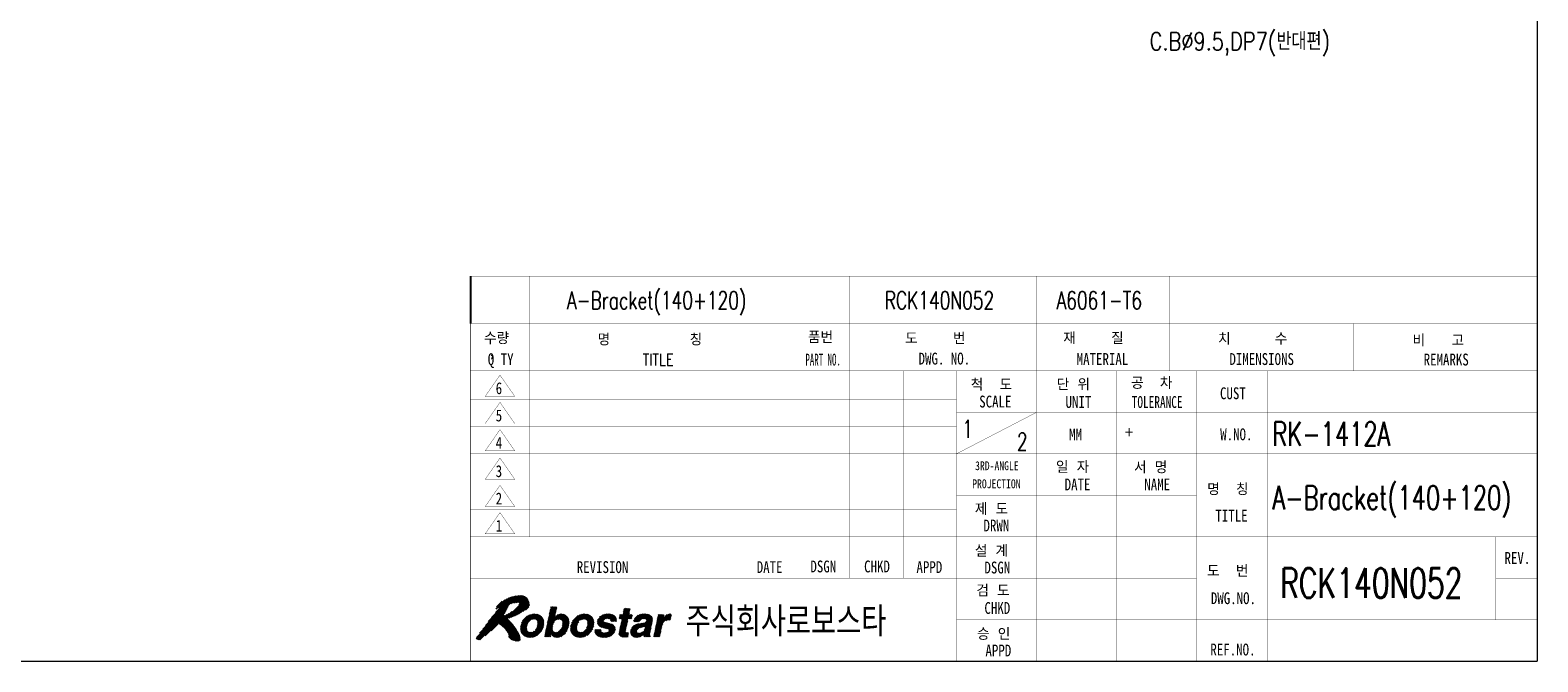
# Model space of a CAD drawing. Extents: x -12877 to 1739, y -7750 to -1345.
# Tile 2 of 3: x -12308 to -11799, y -7739 to -7526. Entities that reach past the tile are written whole.
import ezdxf
from ezdxf.enums import TextEntityAlignment as Align

# ---------------------------------------------------------------- set-up
doc = ezdxf.new("R2010")
doc.units = 0
doc.header["$LTSCALE"] = 7
doc.linetypes.add('CENTER', pattern=[2, 1.25, -0.25, 0.25, -0.25])
doc.layers.get('0').update_dxf_attribs({"linetype": 'CONTINUOUS'})
for name, color, linetype in [('1', 3, 'CENTER'), ('3', 4, 'CONTINUOUS'), ('DIMENSION', 4, 'CONTINUOUS')]:
    doc.layers.add(name, color=color, linetype=linetype)
doc.styles.add('GHS', font='romans.shx', dxfattribs={"width": 0.8, "bigfont": 'ghs.shx'})
doc.styles.add('HS', font='txt.shx', dxfattribs={"width": 0.8, "bigfont": 'hs.shx'})
doc.styles.add('KESTD1', font='simplex.shx', dxfattribs={"width": 0.8, "bigfont": 'hgs.shx'})
doc.styles.add('ROMANS', font='ROMANS.shx', dxfattribs={"width": 0.8})
pattern_1 = [(45, (-230, -10), (-0.08838835, 0.08838835), [])]

# ---------------------------------------------------------------- blocks, each defined once
blk = doc.blocks.new('LOGO-ROBOSTAR')
at = {"linetype": 'Continuous'}
h = blk.add_hatch(dxfattribs=at)
h.set_pattern_fill('ANSI31', color=230, style=0)
h.set_pattern_definition(pattern_1)
h.paths.add_polyline_path([(9.53, 10.79), (9.13, 11.02), (8.68, 11.12), (8.21, 11.1), (7.73, 11.02), (7.27, 10.92), (6.83, 10.83), (6.33, 10.61), (5.82, 10.35), (5.33, 10.06), (4.89, 9.7), (4.53, 9.27), (4.31, 8.74), (4.38, 8.82), (4.46, 8.88), (4.54, 8.94), (4.62, 9), (4.7, 9.06), (4.78, 9.12), (4.81, 9.1), (4.83, 9.07), (4.83, 9.04), (4.83, 9), (4.83, 8.96), (4.83, 8.93), (4.15, 8.1), (3.49, 7.26), (2.85, 6.39), (2.22, 5.52), (1.58, 4.66), (0.93, 3.8), (1.07, 3.75), (1.2, 3.71), (1.35, 3.68), (1.49, 3.66), (1.64, 3.65), (1.79, 3.66), (2.27, 4.16), (2.78, 4.6), (3.3, 5.02), (3.81, 5.44), (4.29, 5.9), (4.73, 6.42), (5.14, 6.14), (5.53, 5.81), (5.89, 5.45), (6.2, 5.05), (6.46, 4.62), (6.63, 4.18), (6.61, 4.14), (6.58, 4.14), (6.55, 4.15), (6.52, 4.16), (6.48, 4.18), (6.44, 4.18), (6.51, 4.08), (6.59, 3.98), (6.68, 3.89), (6.78, 3.79), (6.87, 3.7), (6.97, 3.61), (7.21, 3.58), (7.45, 3.52), (7.69, 3.45), (7.93, 3.42), (8.16, 3.45), (8.39, 3.56), (8.43, 3.71), (8.44, 3.85), (8.42, 3.99), (8.39, 4.13), (8.36, 4.28), (8.34, 4.42), (8.07, 4.93), (7.77, 5.43), (7.44, 5.93), (7.08, 6.4), (6.68, 6.83), (6.25, 7.22), (6.85, 7.45), (7.44, 7.7), (8.01, 7.97), (8.58, 8.26), (9.13, 8.58), (9.67, 8.93), (9.87, 9.21), (9.96, 9.53), (9.95, 9.87), (9.87, 10.21), (9.72, 10.52)])
h.paths.add_polyline_path([(8.2, 9.45), (7.81, 9.02), (7.39, 8.64), (6.95, 8.3), (6.48, 8.02), (6, 7.79), (5.5, 7.6), (5.7, 7.93), (5.88, 8.27), (6.04, 8.61), (6.21, 8.96), (6.37, 9.3), (6.54, 9.64), (6.8, 9.75), (7.06, 9.83), (7.34, 9.89), (7.62, 9.93), (7.91, 9.96), (8.2, 9.97), (8.28, 9.91), (8.3, 9.83), (8.28, 9.74), (8.25, 9.64), (8.22, 9.55)], flags=16)
h = blk.add_hatch(dxfattribs=at)
h.set_pattern_fill('ANSI31', color=5, style=0)
h.set_pattern_definition(pattern_1)
h.paths.add_polyline_path([(10.7, 7.17), (10.36, 7.12), (10.09, 6.98), (9.89, 6.78), (9.73, 6.54), (9.63, 6.28), (9.56, 6.03), (9.52, 5.78), (9.52, 5.52), (9.57, 5.28), (9.69, 5.08), (9.9, 4.94), (10.22, 4.89), (10.56, 4.94), (10.83, 5.08), (11.04, 5.28), (11.19, 5.52), (11.29, 5.78), (11.36, 6.03), (11.4, 6.28), (11.4, 6.54), (11.35, 6.78), (11.23, 6.98), (11.02, 7.12)], flags=16)
h.paths.add_polyline_path([(10.04, 4.06), (9.56, 4.11), (9.15, 4.27), (8.81, 4.54), (8.59, 4.92), (8.49, 5.42), (8.55, 6.03), (8.75, 6.64), (9.06, 7.14), (9.45, 7.52), (9.89, 7.79), (10.38, 7.94), (10.88, 8), (11.36, 7.94), (11.78, 7.79), (12.11, 7.52), (12.34, 7.14), (12.43, 6.64), (12.37, 6.03), (12.17, 5.42), (11.86, 4.92), (11.48, 4.54), (11.03, 4.27), (10.54, 4.11)])
h.paths.add_polyline_path([(14.24, 7.41), (14.25, 7.41), (14.37, 7.54), (14.52, 7.67), (14.7, 7.79), (14.91, 7.9), (15.16, 7.97), (15.46, 8), (15.85, 7.94), (16.18, 7.78), (16.44, 7.52), (16.61, 7.15), (16.67, 6.66), (16.6, 6.07), (16.46, 5.57), (16.23, 5.09), (15.94, 4.68), (15.56, 4.36), (15.12, 4.14), (14.6, 4.06), (14.4, 4.08), (14.2, 4.12), (14.02, 4.19), (13.87, 4.3), (13.73, 4.44), (13.64, 4.63), (13.63, 4.63), (13.53, 4.16), (12.56, 4.16), (13.64, 9.21), (14.62, 9.21)])
h.paths.add_polyline_path([(14.98, 7.15), (14.68, 7.1), (14.43, 6.97), (14.23, 6.77), (14.08, 6.52), (13.96, 6.24), (13.88, 5.95), (13.85, 5.67), (13.86, 5.42), (13.93, 5.2), (14.06, 5.03), (14.25, 4.91), (14.53, 4.87), (14.82, 4.92), (15.06, 5.07), (15.25, 5.27), (15.4, 5.51), (15.51, 5.76), (15.58, 6), (15.62, 6.29), (15.62, 6.56), (15.56, 6.8), (15.44, 6.98), (15.25, 7.1)], flags=16)
h.paths.add_polyline_path([(31.76, 7.9), (32.7, 7.9), (32.57, 7.25), (32.58, 7.25), (32.72, 7.44), (32.88, 7.61), (33.05, 7.77), (33.25, 7.89), (33.49, 7.97), (33.76, 8), (33.8, 8), (33.83, 7.99), (33.86, 7.99), (33.89, 7.99), (33.92, 7.99), (33.95, 7.98), (33.74, 6.99), (33.7, 6.99), (33.65, 6.99), (33.6, 7), (33.55, 7), (33.51, 7), (33.46, 7), (33.12, 6.96), (32.86, 6.86), (32.66, 6.71), (32.52, 6.52), (32.42, 6.32), (32.36, 6.11), (31.95, 4.16), (30.97, 4.16)])
h.paths.add_polyline_path([(26.77, 7.9), (27.38, 7.9), (27.23, 7.2), (26.62, 7.2), (26.19, 5.17), (26.17, 5.07), (26.17, 4.99), (26.19, 4.93), (26.25, 4.89), (26.36, 4.87), (26.53, 4.86), (26.56, 4.86), (26.6, 4.87), (26.63, 4.87), (26.67, 4.87), (26.7, 4.87), (26.74, 4.88), (26.58, 4.13), (26.5, 4.13), (26.42, 4.13), (26.34, 4.12), (26.27, 4.12), (26.19, 4.12), (26.11, 4.12), (25.99, 4.12), (25.62, 4.14), (25.37, 4.22), (25.21, 4.34), (25.13, 4.5), (25.12, 4.7), (25.15, 4.93), (25.64, 7.2), (25.13, 7.2), (25.28, 7.9), (25.78, 7.9), (26, 8.91), (26.98, 8.91)])
h.paths.add_polyline_path([(18.49, 4.06), (18.01, 4.11), (17.59, 4.27), (17.25, 4.54), (17.03, 4.92), (16.93, 5.42), (16.99, 6.03), (17.2, 6.64), (17.5, 7.14), (17.89, 7.52), (18.34, 7.79), (18.82, 7.94), (19.32, 8), (19.8, 7.94), (20.22, 7.79), (20.55, 7.52), (20.78, 7.14), (20.87, 6.64), (20.81, 6.03), (20.61, 5.42), (20.31, 4.92), (19.92, 4.54), (19.47, 4.27), (18.99, 4.11)])
h.paths.add_polyline_path([(19.15, 7.17), (18.8, 7.12), (18.54, 6.98), (18.33, 6.78), (18.18, 6.54), (18.07, 6.28), (18, 6.03), (17.97, 5.78), (17.96, 5.52), (18.01, 5.28), (18.13, 5.08), (18.34, 4.94), (18.66, 4.89), (19, 4.94), (19.27, 5.08), (19.48, 5.28), (19.63, 5.52), (19.74, 5.78), (19.8, 6.03), (19.84, 6.28), (19.85, 6.54), (19.8, 6.78), (19.68, 6.98), (19.46, 7.12)], flags=16)
h.paths.add_polyline_path([(23.7, 6.76), (23.7, 6.88), (23.68, 6.99), (23.63, 7.1), (23.53, 7.18), (23.37, 7.23), (23.15, 7.25), (22.91, 7.24), (22.74, 7.19), (22.62, 7.13), (22.54, 7.05), (22.49, 6.97), (22.46, 6.89), (22.59, 6.66), (23, 6.53), (23.53, 6.41), (24.06, 6.23), (24.42, 5.9), (24.48, 5.35), (24.3, 4.87), (24.01, 4.53), (23.65, 4.3), (23.27, 4.15), (22.89, 4.08), (22.57, 4.06), (22.15, 4.09), (21.75, 4.18), (21.42, 4.33), (21.17, 4.58), (21.03, 4.91), (21.04, 5.36), (22.05, 5.36), (22.04, 5.2), (22.07, 5.07), (22.15, 4.96), (22.28, 4.88), (22.48, 4.83), (22.75, 4.81), (22.98, 4.83), (23.15, 4.88), (23.29, 4.95), (23.38, 5.03), (23.43, 5.12), (23.46, 5.19), (23.34, 5.43), (22.94, 5.56), (22.4, 5.68), (21.88, 5.86), (21.53, 6.19), (21.47, 6.75), (21.56, 7.03), (21.73, 7.31), (21.97, 7.58), (22.3, 7.79), (22.72, 7.94), (23.25, 8), (23.62, 7.98), (23.97, 7.91), (24.29, 7.77), (24.53, 7.55), (24.66, 7.22), (24.66, 6.76)])
h.paths.add_polyline_path([(29.59, 5.98), (29.53, 5.94), (29.45, 5.91), (29.35, 5.87), (29.23, 5.84), (29.07, 5.81), (28.88, 5.78), (28.7, 5.74), (28.53, 5.69), (28.38, 5.62), (28.25, 5.53), (28.15, 5.39), (28.09, 5.21), (28.08, 5.06), (28.11, 4.94), (28.17, 4.86), (28.26, 4.8), (28.36, 4.77), (28.45, 4.76), (28.68, 4.79), (28.89, 4.85), (29.1, 4.96), (29.27, 5.11), (29.41, 5.29), (29.49, 5.5)], flags=16)
h.paths.add_polyline_path([(30.32, 4.89), (30.29, 4.7), (30.28, 4.55), (30.29, 4.45), (30.32, 4.38), (30.36, 4.34), (30.42, 4.31), (30.38, 4.16), (29.32, 4.16), (29.32, 4.24), (29.31, 4.31), (29.31, 4.37), (29.31, 4.43), (29.32, 4.51), (29.33, 4.6), (29.18, 4.48), (29.01, 4.36), (28.81, 4.25), (28.58, 4.15), (28.31, 4.09), (28, 4.06), (27.73, 4.09), (27.48, 4.17), (27.28, 4.32), (27.13, 4.53), (27.07, 4.8), (27.1, 5.15), (27.2, 5.49), (27.37, 5.77), (27.58, 5.99), (27.84, 6.16), (28.13, 6.28), (28.44, 6.35), (29.35, 6.48), (29.43, 6.49), (29.52, 6.52), (29.6, 6.56), (29.67, 6.61), (29.72, 6.68), (29.76, 6.77), (29.77, 6.95), (29.71, 7.07), (29.61, 7.15), (29.48, 7.19), (29.34, 7.21), (29.21, 7.21), (28.99, 7.19), (28.82, 7.12), (28.69, 7.03), (28.6, 6.92), (28.54, 6.8), (28.49, 6.69), (27.54, 6.69), (27.76, 7.18), (28.04, 7.54), (28.36, 7.77), (28.73, 7.91), (29.11, 7.98), (29.49, 8), (29.78, 7.98), (30.1, 7.92), (30.39, 7.8), (30.63, 7.6), (30.76, 7.31), (30.75, 6.91)])
at = {"color": 230, "const_width": 0.00973}
for points in [[(9.53, 10.79), (9.13, 11.02), (8.68, 11.12), (8.21, 11.1), (7.73, 11.02), (7.27, 10.92), (6.83, 10.83), (6.33, 10.61), (5.82, 10.35), (5.33, 10.06), (4.89, 9.7), (4.53, 9.27), (4.31, 8.74), (4.38, 8.82), (4.46, 8.88), (4.54, 8.94), (4.62, 9), (4.7, 9.06), (4.78, 9.12), (4.81, 9.1), (4.83, 9.07), (4.83, 9.04), (4.83, 9), (4.83, 8.96), (4.83, 8.93), (4.15, 8.1), (3.49, 7.26), (2.85, 6.39), (2.22, 5.52), (1.58, 4.66), (0.93, 3.8), (1.07, 3.75), (1.2, 3.71), (1.35, 3.68), (1.49, 3.66), (1.64, 3.65), (1.79, 3.66), (2.27, 4.16), (2.78, 4.6), (3.3, 5.02), (3.81, 5.44), (4.29, 5.9), (4.73, 6.42), (5.14, 6.14), (5.53, 5.81), (5.89, 5.45), (6.2, 5.05), (6.46, 4.62), (6.63, 4.18), (6.61, 4.14), (6.58, 4.14), (6.55, 4.15), (6.52, 4.16), (6.48, 4.18), (6.44, 4.18), (6.51, 4.08), (6.59, 3.98), (6.68, 3.89), (6.78, 3.79), (6.87, 3.7), (6.97, 3.61), (7.21, 3.58), (7.45, 3.52), (7.69, 3.45), (7.93, 3.42), (8.16, 3.45), (8.39, 3.56), (8.43, 3.71), (8.44, 3.85), (8.42, 3.99), (8.39, 4.13), (8.36, 4.28), (8.34, 4.42), (8.07, 4.93), (7.77, 5.43), (7.44, 5.93), (7.08, 6.4), (6.68, 6.83), (6.25, 7.22), (6.85, 7.45), (7.44, 7.7), (8.01, 7.97), (8.58, 8.26), (9.13, 8.58), (9.67, 8.93), (9.87, 9.21), (9.96, 9.53), (9.95, 9.87), (9.87, 10.21), (9.72, 10.52)], [(8.2, 9.45), (7.81, 9.02), (7.39, 8.64), (6.95, 8.3), (6.48, 8.02), (6, 7.79), (5.5, 7.6), (5.7, 7.93), (5.88, 8.27), (6.04, 8.61), (6.21, 8.96), (6.37, 9.3), (6.54, 9.64), (6.8, 9.75), (7.06, 9.83), (7.34, 9.89), (7.62, 9.93), (7.91, 9.96), (8.2, 9.97), (8.28, 9.91), (8.3, 9.83), (8.28, 9.74), (8.25, 9.64), (8.22, 9.55)]]:
    blk.add_lwpolyline(points, close=True, dxfattribs=at)
at = {"color": 5, "const_width": 0.00973}
for points in [[(10.04, 4.06), (9.56, 4.11), (9.15, 4.27), (8.81, 4.54), (8.59, 4.92), (8.49, 5.42), (8.55, 6.03), (8.75, 6.64), (9.06, 7.14), (9.45, 7.52), (9.89, 7.79), (10.38, 7.94), (10.88, 8), (11.36, 7.94), (11.78, 7.79), (12.11, 7.52), (12.34, 7.14), (12.43, 6.64), (12.37, 6.03), (12.17, 5.42), (11.86, 4.92), (11.48, 4.54), (11.03, 4.27), (10.54, 4.11)], [(14.24, 7.41), (14.25, 7.41), (14.37, 7.54), (14.52, 7.67), (14.7, 7.79), (14.91, 7.9), (15.16, 7.97), (15.46, 8), (15.85, 7.94), (16.18, 7.78), (16.44, 7.52), (16.61, 7.15), (16.67, 6.66), (16.6, 6.07), (16.46, 5.57), (16.23, 5.09), (15.94, 4.68), (15.56, 4.36), (15.12, 4.14), (14.6, 4.06), (14.4, 4.08), (14.2, 4.12), (14.02, 4.19), (13.87, 4.3), (13.73, 4.44), (13.64, 4.63), (13.63, 4.63), (13.53, 4.16), (12.56, 4.16), (13.64, 9.21), (14.62, 9.21)], [(18.49, 4.06), (18.01, 4.11), (17.59, 4.27), (17.25, 4.54), (17.03, 4.92), (16.93, 5.42), (16.99, 6.03), (17.2, 6.64), (17.5, 7.14), (17.89, 7.52), (18.34, 7.79), (18.82, 7.94), (19.32, 8), (19.8, 7.94), (20.22, 7.79), (20.55, 7.52), (20.78, 7.14), (20.87, 6.64), (20.81, 6.03), (20.61, 5.42), (20.31, 4.92), (19.92, 4.54), (19.47, 4.27), (18.99, 4.11)], [(23.7, 6.76), (23.7, 6.88), (23.68, 6.99), (23.63, 7.1), (23.53, 7.18), (23.37, 7.23), (23.15, 7.25), (22.91, 7.24), (22.74, 7.19), (22.62, 7.13), (22.54, 7.05), (22.49, 6.97), (22.46, 6.89), (22.59, 6.66), (23, 6.53), (23.53, 6.41), (24.06, 6.23), (24.42, 5.9), (24.48, 5.35), (24.3, 4.87), (24.01, 4.53), (23.65, 4.3), (23.27, 4.15), (22.89, 4.08), (22.57, 4.06), (22.15, 4.09), (21.75, 4.18), (21.42, 4.33), (21.17, 4.58), (21.03, 4.91), (21.04, 5.36), (22.05, 5.36), (22.04, 5.2), (22.07, 5.07), (22.15, 4.96), (22.28, 4.88), (22.48, 4.83), (22.75, 4.81), (22.98, 4.83), (23.15, 4.88), (23.29, 4.95), (23.38, 5.03), (23.43, 5.12), (23.46, 5.19), (23.34, 5.43), (22.94, 5.56), (22.4, 5.68), (21.88, 5.86), (21.53, 6.19), (21.47, 6.75), (21.56, 7.03), (21.73, 7.31), (21.97, 7.58), (22.3, 7.79), (22.72, 7.94), (23.25, 8), (23.62, 7.98), (23.97, 7.91), (24.29, 7.77), (24.53, 7.55), (24.66, 7.22), (24.66, 6.76)], [(26.77, 7.9), (27.38, 7.9), (27.23, 7.2), (26.62, 7.2), (26.19, 5.17), (26.17, 5.07), (26.17, 4.99), (26.19, 4.93), (26.25, 4.89), (26.36, 4.87), (26.53, 4.86), (26.56, 4.86), (26.6, 4.87), (26.63, 4.87), (26.67, 4.87), (26.7, 4.87), (26.74, 4.88), (26.58, 4.13), (26.5, 4.13), (26.42, 4.13), (26.34, 4.12), (26.27, 4.12), (26.19, 4.12), (26.11, 4.12), (25.99, 4.12), (25.62, 4.14), (25.37, 4.22), (25.21, 4.34), (25.13, 4.5), (25.12, 4.7), (25.15, 4.93), (25.64, 7.2), (25.13, 7.2), (25.28, 7.9), (25.78, 7.9), (26, 8.91), (26.98, 8.91)], [(30.32, 4.89), (30.29, 4.7), (30.28, 4.55), (30.29, 4.45), (30.32, 4.38), (30.36, 4.34), (30.42, 4.31), (30.38, 4.16), (29.32, 4.16), (29.32, 4.24), (29.31, 4.31), (29.31, 4.37), (29.31, 4.43), (29.32, 4.51), (29.33, 4.6), (29.18, 4.48), (29.01, 4.36), (28.81, 4.25), (28.58, 4.15), (28.31, 4.09), (28, 4.06), (27.73, 4.09), (27.48, 4.17), (27.28, 4.32), (27.13, 4.53), (27.07, 4.8), (27.1, 5.15), (27.2, 5.49), (27.37, 5.77), (27.58, 5.99), (27.84, 6.16), (28.13, 6.28), (28.44, 6.35), (29.35, 6.48), (29.43, 6.49), (29.52, 6.52), (29.6, 6.56), (29.67, 6.61), (29.72, 6.68), (29.76, 6.77), (29.77, 6.95), (29.71, 7.07), (29.61, 7.15), (29.48, 7.19), (29.34, 7.21), (29.21, 7.21), (28.99, 7.19), (28.82, 7.12), (28.69, 7.03), (28.6, 6.92), (28.54, 6.8), (28.49, 6.69), (27.54, 6.69), (27.76, 7.18), (28.04, 7.54), (28.36, 7.77), (28.73, 7.91), (29.11, 7.98), (29.49, 8), (29.78, 7.98), (30.1, 7.92), (30.39, 7.8), (30.63, 7.6), (30.76, 7.31), (30.75, 6.91)], [(31.76, 7.9), (32.7, 7.9), (32.57, 7.25), (32.58, 7.25), (32.72, 7.44), (32.88, 7.61), (33.05, 7.77), (33.25, 7.89), (33.49, 7.97), (33.76, 8), (33.8, 8), (33.83, 7.99), (33.86, 7.99), (33.89, 7.99), (33.92, 7.99), (33.95, 7.98), (33.74, 6.99), (33.7, 6.99), (33.65, 6.99), (33.6, 7), (33.55, 7), (33.51, 7), (33.46, 7), (33.12, 6.96), (32.86, 6.86), (32.66, 6.71), (32.52, 6.52), (32.42, 6.32), (32.36, 6.11), (31.95, 4.16), (30.97, 4.16)], [(10.7, 7.17), (10.36, 7.12), (10.09, 6.98), (9.89, 6.78), (9.73, 6.54), (9.63, 6.28), (9.56, 6.03), (9.52, 5.78), (9.52, 5.52), (9.57, 5.28), (9.69, 5.08), (9.9, 4.94), (10.22, 4.89), (10.56, 4.94), (10.83, 5.08), (11.04, 5.28), (11.19, 5.52), (11.29, 5.78), (11.36, 6.03), (11.4, 6.28), (11.4, 6.54), (11.35, 6.78), (11.23, 6.98), (11.02, 7.12)], [(14.98, 7.15), (14.68, 7.1), (14.43, 6.97), (14.23, 6.77), (14.08, 6.52), (13.96, 6.24), (13.88, 5.95), (13.85, 5.67), (13.86, 5.42), (13.93, 5.2), (14.06, 5.03), (14.25, 4.91), (14.53, 4.87), (14.82, 4.92), (15.06, 5.07), (15.25, 5.27), (15.4, 5.51), (15.51, 5.76), (15.58, 6), (15.62, 6.29), (15.62, 6.56), (15.56, 6.8), (15.44, 6.98), (15.25, 7.1)], [(19.15, 7.17), (18.8, 7.12), (18.54, 6.98), (18.33, 6.78), (18.18, 6.54), (18.07, 6.28), (18, 6.03), (17.97, 5.78), (17.96, 5.52), (18.01, 5.28), (18.13, 5.08), (18.34, 4.94), (18.66, 4.89), (19, 4.94), (19.27, 5.08), (19.48, 5.28), (19.63, 5.52), (19.74, 5.78), (19.8, 6.03), (19.84, 6.28), (19.85, 6.54), (19.8, 6.78), (19.68, 6.98), (19.46, 7.12)], [(29.59, 5.98), (29.53, 5.94), (29.45, 5.91), (29.35, 5.87), (29.23, 5.84), (29.07, 5.81), (28.88, 5.78), (28.7, 5.74), (28.53, 5.69), (28.38, 5.62), (28.25, 5.53), (28.15, 5.39), (28.09, 5.21), (28.08, 5.06), (28.11, 4.94), (28.17, 4.86), (28.26, 4.8), (28.36, 4.77), (28.45, 4.76), (28.68, 4.79), (28.89, 4.85), (29.1, 4.96), (29.27, 5.11), (29.41, 5.29), (29.49, 5.5)]]:
    blk.add_lwpolyline(points, close=True, dxfattribs=at)
at = {"style": 'GHS', "width": 0.8}
blk.add_text('주식회사로보스타', height=5, dxfattribs=at).set_placement((36.32, 4.19))
blk = doc.blocks.new('A3-DJ')
for points, const_width in [([(410, 269), (410, 10)], 0.2), ([(230, 67), (410, 67)], 0.1), ([(230, 67), (230, 10)], 0.1), ([(30, 10), (410, 10)], 0.2)]:
    blk.add_lwpolyline(points, dxfattribs=dict(const_width=const_width))
at = {"layer": '3'}
blk.add_line((230, 75), (230, 67), dxfattribs=at)
at = {"layer": '3', "const_width": 0.05}
for points in [[(230, 75), (410, 75)], [(240, 75), (240, 31)], [(285, 75), (285, 24)], [(294, 75), (294, 24)], [(325.5, 75), (325.5, 10)], [(348, 75), (348, 59)], [(379, 67), (379, 59)], [(230, 59), (410, 59)], [(276, 59), (276, 24)], [(303, 59), (303, 24)], [(312, 59), (312, 10)], [(339, 59), (339, 10)], [(352.5, 59), (352.5, 10)], [(364.5, 59), (364.5, 10)], [(235, 58.3), (232.5, 54.7)], [(237.5, 54.7), (235, 58.3)], [(230, 54.2), (312, 54.2)], [(232.5, 54.7), (237.5, 54.7)], [(235, 53.7), (232.5, 50.1)], [(237.5, 50.1), (235, 53.7)], [(312, 52), (410, 52)], [(325.5, 52), (312, 45)], [(230, 49.6), (312, 49.6)], [(232.5, 50.1), (237.5, 50.1)], [(235, 49.1), (232.5, 45.5)], [(237.5, 45.5), (235, 49.1)], [(230, 45), (410, 45)], [(232.5, 45.5), (237.5, 45.5)], [(235, 44.3), (232.5, 40.7)], [(237.5, 40.7), (235, 44.3)], [(232.5, 40.7), (237.5, 40.7)], [(230, 40.2), (312, 40.2)], [(235, 39.7), (232.5, 36.1)], [(237.5, 36.1), (235, 39.7)], [(230, 35.6), (312, 35.6)], [(232.5, 36.1), (237.5, 36.1)], [(312, 38), (352.5, 38)], [(235, 35.1), (232.5, 31.5)], [(237.5, 31.5), (235, 35.1)], [(230, 31), (410, 31)], [(232.5, 31.5), (237.5, 31.5)], [(403, 31), (403, 17)], [(230, 24), (352.5, 24)], [(403, 24), (410, 24)], [(312, 17), (410, 17)]]:
    blk.add_lwpolyline(points, dxfattribs=at)
blk.add_blockref('LOGO-ROBOSTAR', (230, 10))
at = {"style": 'GHS'}
for s, p in [('수량', (232.32, 63.51)), ('명         칭', (251.47, 63.3)), ('품번', (286.96, 63.68)), ('도    번', (303.35, 63.48)), ('재    질', (330.03, 63.52)), ('치     수', (356.15, 63.4)), ('비   고', (388.96, 63.15)), ('척  도', (314.43, 55.68)), ('단 위', (328.93, 55.71)), ('공  차', (341.48, 55.96)), ('일 자', (328.8, 41.77)), ('서 명', (341.98, 41.72)), ('명  칭', (354.31, 38.03)), ('제 도', (315.12, 34.7)), ('설 계', (315.12, 27.63)), ('도  번', (354.29, 24.24)), ('검 도', (315.37, 20.92)), ('승 인', (315.49, 13.6))]:
    blk.add_text(s, height=2, dxfattribs=at).set_placement(p)
at = {"layer": '1', "color": 2, "linetype": 'Continuous', "style": 'ROMANS'}
blk.add_text(',', height=2, dxfattribs=at).set_placement((233.63, 62.23), align=Align.MIDDLE)
at = {"layer": '3'}
for s, height, width, p in [('Q TY', 2, 0.8, (235.12, 60.75)), ('PART NO.', 2, 0.55, (289.52, 60.91)), ('DWG. NO.', 2, 0.8, (309.97, 61.08)), ('MATERIAL', 2, 0.8, (336.65, 61)), ('DIMENSIONS', 2, 0.8, (363.51, 61)), ('REMARKS', 2, 0.8, (394.64, 60.92)), ('6', 2, 0.8, (234.82, 56.07)), ('CUST', 2, 0.8, (358.65, 55.23)), ('SCALE', 2, 0.8, (318.57, 53.83)), ('UNIT', 2, 0.8, (332.59, 53.75)), ('TOLERANCE', 2, 0.7, (345.87, 53.75)), ('5', 2, 0.8, (234.82, 51.47)), ('MM', 2, 0.8, (332.11, 48.28)), ('W.NO.', 2, 0.8, (359.23, 48.3)), ('4', 2, 0.8, (234.82, 46.87)), ('3', 2, 0.8, (234.82, 42.07)), ('3RD-ANGLE', 1.5, 0.8, (318.83, 43)), ('PROJECTION', 1.5, 0.8, (318.75, 39.95)), ('DATE', 2, 0.8, (332.44, 39.84)), ('NAME', 2, 0.8, (345.88, 39.84)), ('2', 2, 0.8, (234.82, 37.47)), ('TITLE', 2, 0.8, (358.41, 34.56)), ('1', 2, 0.8, (234.82, 32.87)), ('DRWN', 2, 0.8, (318.75, 32.91)), ('REV.', 2, 0.8, (406.65, 27.42)), ('REVISION', 2, 0.8, (252.3, 25.89)), ('DATE', 2, 0.8, (280.49, 25.89)), ('DSGN', 2, 0.8, (289.55, 26)), ('CHKD', 2, 0.8, (298.61, 26)), ('APPD', 2, 0.8, (307.44, 25.89)), ('DSGN', 2, 0.8, (318.91, 25.82)), ('DWG.NO.', 2, 0.8, (358.74, 20.64)), ('CHKD', 2, 0.8, (318.91, 18.99)), ('APPD', 2, 0.8, (319.08, 11.81)), ('REF.NO.', 2, 0.8, (358.66, 11.98))]:
    blk.add_text(s, height=height, dxfattribs=dict(at, width=width)).set_placement(p, align=Align.MIDDLE)
at = {"layer": '3', "style": 'HS', "width": 0.8}
blk.add_text('TITLE', height=2, dxfattribs=at).set_placement((261.67, 60.91), align=Align.MIDDLE)
at = {"layer": '3'}
blk.add_text('+', height=2, dxfattribs=at).set_placement((341.14, 48.65), align=Align.MIDDLE)

msp = doc.modelspace()

# ---------------------------------------------------------------- block references
at = {"xscale": 2, "yscale": 2, "zscale": 2}
msp.add_blockref('A3-DJ', (-12619.502, -7759.023), dxfattribs=at)

# ---------------------------------------------------------------- texts
at = {"style": 'KESTD1', "width": 0.7}
for s, height, p in [('RK-1412A', 8, (-11888.902, -7666.256)), ('A-Bracket(140+120)', 8, (-11888.902, -7687.802)), ('RCK140N052', 10, (-11886.217, -7717.634))]:
    msp.add_text(s, height=height, dxfattribs=at).set_placement(p)
at = {"layer": 'DIMENSION', "style": 'KESTD1', "width": 0.7}
for s, p in [('A-Bracket(140+120)', (-12126.848, -7620.182)), ('RCK140N052', (-12019.66, -7620.182)), ('A6061-T6', (-11961.675, -7620.182)), ('1', (-11993.525, -7663.604)), ('2', (-11975.073, -7667.914))]:
    msp.add_text(s, height=6, dxfattribs=at).set_placement(p)
at = {"layer": 'DIMENSION', "color": 9, "insert": (-11930.305, -7534.759), "char_height": 6, "attachment_point": 7, "style": 'GHS'}
msp.add_mtext('C.B%%c9.5,DP7(반대편)', dxfattribs=at)

doc.saveas('drawing.dxf')
